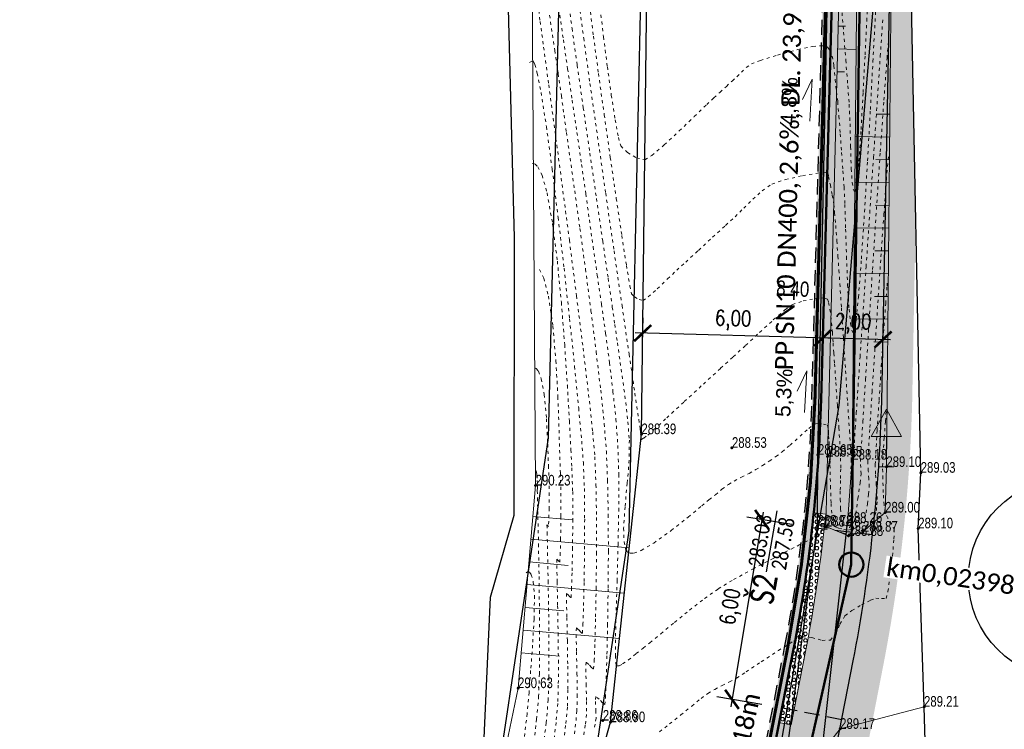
# Model space of a CAD drawing. Header units: feet. Extents: x -783217 to -782936, y -1044805 to -1043930.
# Tile 57 of 81: x -783023 to -782991, y -1044370 to -1044346. Entities that reach past the tile are written whole.
import ezdxf

# ---------------------------------------------------------------- set-up
doc = ezdxf.new("R2010")
doc.units = ezdxf.units.FT
doc.header["$MEASUREMENT"] = 0
for name, pattern in [('ACAD_ISO07W100', [3, 0, -3]), ('V1a', [1, 1, 0]), ('ČÁRKOVANÁ', [0.75, 0.5, -0.25])]:
    doc.linetypes.add(name, pattern=pattern)
doc.layers.get('Defpoints').update_dxf_attribs({"lineweight": 9})
for name, color, linetype, lineweight in [('_DZ vodorovné', 5, 'Continuous', 15), ('Dopravní zařízen', 7, 'Continuous', 13), ('K_silniční obrubník', 1, 'Continuous', 50), ('K_záhon. obr.', 202, 'Continuous', 30), ('KAN-návrh', 16, 'KANVBRDO', 50), ('KAN-popis', 14, 'Continuous', 30), ('KAN-UV', 16, 'Continuous', 30), ('KN_hranice pozemků', 140, 'Continuous', 30), ('popis kan', 1, 'Continuous', 25), ('Vrstevnice', 250, 'ACAD_ISO07W100', 15), ('Vrstva 51', 7, 'Continuous', 0), ('Z_svahování', 36, 'Continuous', 9), ('Z_VÝŠKY', 7, 'Continuous', 9), ('Z_VÝŠKY NETISK', 252, 'Continuous', 9), ('ŠRAFY', 9, 'Continuous', 9), ('šrafy varovné pásy', 230, 'Continuous', 5), ('šrafy-chodník pojízdný', 21, 'Continuous', 13)]:
    doc.layers.add(name, color=color, linetype=linetype, lineweight=lineweight)
for name, color, linetype in [('A_kóty', 1, 'Continuous'), ('A_kóty směrová', 1, 'Continuous'), ('A_výšky a sklony', 1, 'Continuous'), ('K-HRANA KOMUNIKACE', 1, 'Continuous'), ('KN_dotčené pozemky', 3, 'Continuous'), ('nové sklony', 1, 'Continuous'), ('S-Popis', 1, 'Continuous'), ('S_optický zaměřený', 200, 'SDELSPOJO'), ('Z_hrany ploch', 7, 'Continuous'), ('Z_oploceni', 3, 'PLOTDRTL'), ('Z_PROPUST', 152, 'Continuous')]:
    doc.layers.add(name, color=color, linetype=linetype)
doc.layers.add('SRF_CHODNÍKY', color=7, linetype='Continuous', lineweight=25, true_color=0xf5f089)
doc.layers.add('šrafy zeleň', color=7, linetype='Continuous', lineweight=13, true_color=0xdaf1b1)
doc.styles.add('calibri', font='calibri.ttf')
doc.styles.add('Legend', font='calibri.ttf')
doc.styles.add('ROMANS', font='romans.shx', dxfattribs={"width": 0.8})
doc.styles.add('Style-cs_Working', font='cs_Working.shx')
doc.styles.add('znacky', font='arial.ttf')
doc.linetypes.add('6.2321', pattern='A,3.5,-4,[24,dgnlstyle-is.shx,S=0.015865,R=0,X=0,Y=0],6,-3,3.5', length=20)
doc.linetypes.add('KANVBRDO', pattern='A,7,-6.5,[6,civil.shx,S=1,R=0,X=0,Y=0],-6.5', length=20)
doc.linetypes.add('PLOTDRTL', pattern='A,5,[95,civil.shx,S=1,R=0,X=0,Y=0],5', length=10)
doc.linetypes.add('SDELSPOJO', pattern='A,7,-6,[31,civil.shx,S=1,R=0,X=0,Y=0],-6', length=19)
doc.dimstyles.new('situ 250', dxfattribs={"dimscale": 0.25, "dimtxt": 2, "dimasz": 2.2, "dimexe": 2, "dimexo": 2, "dimgap": 0.8, "dimtad": 1, "dimrnd": 0.05, "dimzin": 3, "dimtxsty": 'ROMANS', "dimblk": 'ARCHTICK', "dimcen": 0.09, "dimdle": 1, "dimadec": 1, "dimazin": 3, "dimtfac": 1, "dimtofl": 0, "dimtmove": 0, "dimatfit": 2, "dimldrblk": 'TerminatorOpen_0.5', "dimfxl": 4, "dimfxlon": 1, "dimfrac": 2, "dimtzin": 3, "dimarcsym": 0})

# ---------------------------------------------------------------- blocks, each defined once
blk = doc.blocks.new('5.270')
at = {"layer": 'Dopravní zařízen', "linetype": 'Continuous'}
for p, q in [((0, 3.8), (-1, 2)), ((0, 3.8), (1, 2)), ((1, 2), (-1, 2)), ((0, 2), (0, 0)), ((-0.5, 0), (0.5, 0))]:
    blk.add_line(p, q, dxfattribs=at)
blk = doc.blocks.new('_ArchTick')
at = {"color": 0, "linetype": 'ByBlock', "const_width": 0.15}
blk.add_lwpolyline([(-0.5, -0.5), (0.5, 0.5)], dxfattribs=at)
blk = doc.blocks.new('*D42')
at = {"layer": 'A_kóty', "color": 0, "linetype": 'Continuous', "lineweight": -2, "ltscale": 0.5, "transparency": 16777216}
for p, q in [((-782996.774, -1044356.874), (-782996.761, -1044356.374)), ((-782994.79, -1044356.927), (-782994.777, -1044356.427)), ((-782994.54, -1044356.934), (-782997.024, -1044356.867))]:
    blk.add_line(p, q, dxfattribs=at)
at = {"layer": 'Defpoints', "color": 0, "linetype": 'Continuous', "ltscale": 0.5, "transparency": 16777216}
for p in [(-782996.776, -1044356.954), (-782996.774, -1044356.874), (-782994.792, -1044357.008)]:
    blk.add_point(p, dxfattribs=at)
at = {"layer": 'A_kóty', "color": 0, "linetype": 'Continuous', "lineweight": -2, "ltscale": 0.5, "transparency": 16777216, "xscale": 0.55, "yscale": 0.55, "zscale": 0.55}
for p, rotation in [((-782996.774, -1044356.874), 178.4616844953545), ((-782994.79, -1044356.927), 358.4616844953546)]:
    blk.add_blockref('_ArchTick', p, dxfattribs=dict(at, rotation=rotation))
at = {"layer": 'A_kóty', "color": 0, "linetype": 'Continuous', "ltscale": 0.5, "transparency": 16777216, "insert": (-782995.769, -1044356.403), "char_height": 0.5, "attachment_point": 5, "rotation": 358.4617, "style": 'ROMANS'}
blk.add_mtext('2,00', dxfattribs=at)
blk = doc.blocks.new('TerminatorOpen_0.5')
at = {"color": 0, "linetype": 'ByBlock', "lineweight": -2}
for q in [(-1, 0.25), (-1, 0), (-1, -0.25)]:
    blk.add_line((0, 0), q, dxfattribs=at)
blk = doc.blocks.new('*D69')
at = {"layer": 'A_kóty', "color": 0, "linetype": 'Continuous', "lineweight": -2, "ltscale": 0.5, "transparency": 16777216}
for p, q in [((-783002.703, -1044356.925), (-783002.684, -1044356.215)), ((-782996.774, -1044356.874), (-782996.761, -1044356.374)), ((-782996.524, -1044356.88), (-783002.947, -1044356.708))]:
    blk.add_line(p, q, dxfattribs=at)
at = {"layer": 'Defpoints', "color": 0, "linetype": 'Continuous', "ltscale": 0.5, "transparency": 16777216}
for p in [(-783002.698, -1044356.715), (-782996.776, -1044356.954), (-783002.717, -1044357.425)]:
    blk.add_point(p, dxfattribs=at)
at = {"layer": 'A_kóty', "color": 0, "linetype": 'Continuous', "lineweight": -2, "ltscale": 0.5, "transparency": 16777216, "xscale": 0.55, "yscale": 0.55, "zscale": 0.55}
for p, rotation in [((-783002.698, -1044356.715), 178.4616844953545), ((-782996.774, -1044356.874), 358.4616844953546)]:
    blk.add_blockref('_ArchTick', p, dxfattribs=dict(at, rotation=rotation))
at = {"layer": 'A_kóty', "color": 0, "linetype": 'Continuous', "ltscale": 0.5, "transparency": 16777216, "insert": (-782999.722, -1044356.297), "char_height": 0.5, "attachment_point": 5, "rotation": 358.4617, "style": 'ROMANS'}
blk.add_mtext('6,00', dxfattribs=at)
blk = doc.blocks.new('*D73')
at = {"layer": 'A_kóty směrová', "color": 0, "linetype": 'Continuous', "lineweight": -2, "ltscale": 0.5, "transparency": 16777216}
for p, q in [((-782998.733, -1044362.605), (-782999.802, -1044369.016)), ((-782997.788, -1044363.016), (-782999.267, -1044362.769)), ((-782998.774, -1044368.934), (-783000.254, -1044368.687))]:
    blk.add_line(p, q, dxfattribs=at)
at = {"layer": 'Defpoints', "color": 0, "linetype": 'Continuous', "ltscale": 0.5, "transparency": 16777216}
for p in [(-782997.121, -1044363.127), (-782999.76, -1044368.769), (-782998.108, -1044369.045)]:
    blk.add_point(p, dxfattribs=at)
at = {"layer": 'A_kóty směrová', "color": 0, "linetype": 'Continuous', "lineweight": -2, "ltscale": 0.5, "transparency": 16777216, "xscale": 0.55, "yscale": 0.55, "zscale": 0.55}
for p, rotation in [((-782998.774, -1044362.851), 80.53655151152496), ((-782999.76, -1044368.769), 260.536551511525)]:
    blk.add_blockref('_ArchTick', p, dxfattribs=dict(at, rotation=rotation))
at = {"layer": 'A_kóty směrová', "color": 0, "linetype": 'Continuous', "ltscale": 0.5, "transparency": 16777216, "insert": (-782999.758, -1044365.729), "char_height": 0.5, "attachment_point": 5, "rotation": 80.5366, "style": 'ROMANS'}
blk.add_mtext('6,00', dxfattribs=at)

msp = doc.modelspace()

# ---------------------------------------------------------------- hatches: boundary and pattern name
at = {"layer": 'SRF_CHODNÍKY', "linetype": 'Continuous', "ltscale": 0.5}
h = msp.add_hatch(color=256, dxfattribs=at)
h.dxf.hatch_style = 1
edge = h.paths.add_edge_path()
edge.add_line((-782994.638, -1044333.792), (-782995.834, -1044333.467))
edge.add_line((-782995.834, -1044333.467), (-782996.18, -1044334.75))
edge.add_line((-782996.18, -1044334.75), (-782996.866, -1044359.035))
edge.add_arc((-783061.221, -1044357.27), 64.379, 355.22438, 358.42907, ccw=False)
edge.add_line((-782997.066, -1044362.63), (-782996.671, -1044362.674))
edge.add_line((-782996.671, -1044362.674), (-782996.724, -1044363.171))
edge.add_line((-782996.724, -1044363.171), (-782995.134, -1044363.349))
edge.add_arc((-783054.986, -1044357.465), 60.14, 354.3847, 358.45265)
edge.add_line((-782994.867, -1044359.089), (-782994.482, -1044340.79))
edge.add_line((-782994.482, -1044340.79), (-782994.638, -1044333.792))
edge = h.paths.add_edge_path()
edge.add_line((-783014.006, -1044410.828), (-783015.484, -1044409.412))
edge.add_line((-783015.484, -1044409.412), (-783025.648, -1044425.995))
edge.add_arc((-782940.386, -1044478.249), 100, 148.49725, 156.66307)
edge.add_line((-783032.205, -1044438.636), (-783038.144, -1044452.401))
edge.add_arc((-782946.325, -1044492.015), 100, 156.66307, 159.96971)
edge.add_line((-783040.276, -1044457.763), (-783040.688, -1044458.892))
edge.add_line((-783040.688, -1044458.892), (-783038.817, -1044459.598))
edge.add_line((-783038.817, -1044459.598), (-783038.397, -1044458.448))
edge.add_arc((-782946.325, -1044492.015), 98, 156.66307, 159.96971, ccw=False)
edge.add_line((-783036.308, -1044453.194), (-783030.369, -1044439.428))
edge.add_arc((-782940.386, -1044478.249), 98, 148.49725, 156.66307, ccw=False)
edge.add_line((-783023.943, -1044427.041), (-783014.006, -1044410.828))
edge = h.paths.add_edge_path()
edge.add_arc((-783048.907, -1044368.26), 50, 328.4972, 348.9765)
edge.add_line((-782999.83, -1044377.821), (-782998.203, -1044369.536))
edge.add_line((-782998.203, -1044369.536), (-782997.811, -1044369.612))
edge.add_line((-782997.811, -1044369.612), (-782997.715, -1044369.121))
edge.add_line((-782997.715, -1044369.121), (-782996.156, -1044369.425))
edge.add_line((-782996.156, -1044369.425), (-782997.866, -1044378.203))
edge.add_arc((-783048.907, -1044368.26), 52, 328.4972, 348.9765, ccw=False)
edge.add_line((-783004.571, -1044395.433), (-783014.006, -1044410.828))
edge.add_line((-783014.006, -1044410.828), (-783015.484, -1044409.412))
edge.add_line((-783015.484, -1044409.412), (-783006.276, -1044394.387))
at = {"layer": 'ŠRAFY', "linetype": 'Continuous', "ltscale": 0.5}
h = msp.add_hatch(color=256, dxfattribs=at)
h.dxf.hatch_style = 1
h.paths.add_polyline_path([(-782996.18, -1044334.75), (-782996.48, -1044334.742), (-782997.003, -1044354.236), (-782996.703, -1044354.241)])
h.paths.add_polyline_path([(-782996.829, -1044358.903), (-782996.703, -1044354.241), (-782997.003, -1044354.236), (-782997.129, -1044358.895, -0.04141), (-782998.028, -1044367.064), (-783000.086, -1044377.632, -0.0224), (-783001.132, -1044381.958), (-783000.872, -1044382.139, 0.022906), (-782999.792, -1044377.689), (-782997.733, -1044367.122, 0.04141)])
h.paths.add_polyline_path([(-783006.239, -1044394.256, 0.066553), (-783000.872, -1044382.139), (-783001.132, -1044381.958, -0.067062), (-783006.494, -1044394.099), (-783020.973, -1044417.724), (-783020.718, -1044417.881)])
h.paths.add_polyline_path([(-783025.61, -1044425.864), (-783020.718, -1044417.881), (-783020.973, -1044417.724), (-783025.866, -1044425.707, 0.035645), (-783032.443, -1044438.385), (-783038.382, -1044452.151, 0.014429), (-783040.52, -1044457.529), (-783040.931, -1044458.654), (-783040.65, -1044458.76), (-783040.239, -1044457.632, -0.014429), (-783038.107, -1044452.27), (-783032.168, -1044438.504, -0.035645)])
h.paths.add_polyline_path([(-783047.677, -1044478.144, -0.006821), (-783046.778, -1044475.568), (-783040.65, -1044458.76), (-783040.931, -1044458.654), (-783047.06, -1044475.465, 0.006821), (-783047.962, -1044478.049), (-783055.482, -1044500.567, 0.080752), (-783055.6, -1044501.295), (-783055.6, -1044501.62), (-783055.3, -1044501.62), (-783055.3, -1044501.295, -0.080752), (-783055.197, -1044500.662)])
at = {"layer": 'šrafy varovné pásy', "ltscale": 0.5}
h = msp.add_hatch(dxfattribs=at)
h.set_pattern_fill('HEX', color=256, scale=0.5)
h.set_pattern_definition([(0, (0, 0), (0, 0.108253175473), [0.0625, -0.125]), (120, (0, 0), (-0.09375, -0.0541265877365), [0.0625, -0.125]), (60, (0.0625, 0), (-0.09375, 0.0541265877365), [0.0625, -0.125])])
h.paths.add_polyline_path([(-782997.715, -1044369.121), (-782998.108, -1044369.045), (-782998.203, -1044369.536), (-782997.811, -1044369.612)])
h.paths.add_polyline_path([(-782997.341, -1044367.198, 0.020216), (-782996.724, -1044363.171), (-782997.121, -1044363.127, -0.020216), (-782997.733, -1044367.122), (-782998.108, -1044369.045), (-782997.715, -1044369.121)])
h.paths.add_polyline_path([(-782996.671, -1044362.674), (-782997.068, -1044362.629, -0.0025), (-782997.121, -1044363.127), (-782996.724, -1044363.171, 0.00248)])
at = {"layer": 'šrafy zeleň', "linetype": 'Continuous', "ltscale": 0.5}
h = msp.add_hatch(color=256, dxfattribs=at)
h.dxf.hatch_style = 1
edge = h.paths.add_edge_path()
edge.add_line((-782996.847, -1044378.263), (-782994.789, -1044367.695))
edge.add_arc((-783046.811, -1044357.561), 53, 348.9765, 358.4659)
edge.add_line((-782993.83, -1044358.98), (-782993.713, -1044352.874))
edge.add_line((-782993.713, -1044352.874), (-782993.86, -1044345.26))
edge.add_line((-782993.86, -1044345.26), (-782993.9, -1044339.61))
edge.add_line((-782993.9, -1044339.61), (-782994.02, -1044336.05))
edge.add_line((-782994.02, -1044336.05), (-782993.72, -1044335.88))
edge.add_line((-782993.72, -1044335.88), (-782994.27, -1044334.19))
edge.add_line((-782994.27, -1044334.19), (-782994.35, -1044333.87))
edge.add_line((-782994.35, -1044333.87), (-782994.182, -1044340.783))
edge.add_line((-782994.182, -1044340.783), (-782994.482, -1044340.79))
edge.add_line((-782994.482, -1044340.79), (-782994.829, -1044358.957))
edge.add_arc((-783046.811, -1044357.561), 52, 348.9765, 358.4617, ccw=False)
edge.add_line((-782995.77, -1044367.504), (-782997.829, -1044378.072))
edge.add_arc((-783048.869, -1044368.129), 52, 328.4972, 348.9765, ccw=False)
edge.add_line((-783004.533, -1044395.301), (-783016.689, -1044415.136))
edge.add_line((-783016.689, -1044415.136), (-783015.838, -1044415.661))
edge.add_line((-783015.838, -1044415.661), (-783003.681, -1044395.824))
edge.add_arc((-783048.869, -1044368.129), 53, 328.4972, 348.9765)
edge = h.paths.add_edge_path()
edge.add_line((-783015.838, -1044415.661), (-783016.689, -1044415.136))
edge.add_line((-783016.689, -1044415.136), (-783023.905, -1044426.909))
edge.add_arc((-782940.349, -1044478.118), 98, 148.49725, 156.66307)
edge.add_line((-783030.331, -1044439.296), (-783036.27, -1044453.062))
edge.add_arc((-782946.287, -1044491.883), 98, 156.66307, 159.96971)
edge.add_line((-783038.36, -1044458.317), (-783039.449, -1044461.304))
edge.add_line((-783039.449, -1044461.304), (-783038.501, -1044461.625))
edge.add_line((-783038.501, -1044461.625), (-783037.42, -1044458.659))
edge.add_arc((-782946.287, -1044491.883), 97, 156.66307, 159.96971, ccw=False)
edge.add_line((-783035.352, -1044453.458), (-783029.413, -1044439.693))
edge.add_arc((-782940.349, -1044478.118), 97, 148.49725, 156.66307, ccw=False)
edge.add_line((-783023.052, -1044427.432), (-783015.838, -1044415.661))
edge = h.paths.add_edge_path()
edge.add_line((-783052.76, -1044499.679), (-783051.812, -1044499.996))
edge.add_line((-783051.812, -1044499.996), (-783044.832, -1044479.094))
edge.add_arc((-782952.827, -1044509.82), 97, 159.96971, 161.53299, ccw=False)
edge.add_line((-783043.959, -1044476.596), (-783038.501, -1044461.625))
edge.add_line((-783038.501, -1044461.625), (-783039.449, -1044461.304))
edge.add_line((-783039.449, -1044461.304), (-783044.899, -1044476.253))
edge.add_arc((-782952.827, -1044509.82), 98, 159.96971, 161.53299)
edge.add_line((-783045.78, -1044478.778), (-783052.76, -1044499.679))
at = {"layer": 'šrafy-chodník pojízdný', "ltscale": 0.5, "transparency": 33554687}
h = msp.add_hatch(color=256, dxfattribs=at)
h.dxf.hatch_style = 1
h.paths.add_polyline_path([(-782995.134, -1044363.349), (-782996.724, -1044363.171, -0.020216), (-782997.341, -1044367.198), (-782997.715, -1044369.121), (-782996.145, -1044369.427), (-782995.77, -1044367.504, 0.020216)])

# ---------------------------------------------------------------- linework, layer by layer
at = {"layer": '_DZ vodorovné', "linetype": 'V1a', "const_width": 0.1}
msp.add_lwpolyline([(-783055.387, -1044500.598), (-783047.867, -1044478.081, -0.006821), (-783046.966, -1044475.5), (-783040.427, -1044457.563, -0.014429), (-783038.29, -1044452.191), (-783032.351, -1044438.425, -0.035645), (-783025.781, -1044425.759), (-783006.409, -1044394.151, 0.089596), (-782999.988, -1044377.651), (-782997.929, -1044367.083, 0.04141), (-782997.029, -1044358.898), (-782996.38, -1044334.745)], format="xyb", dxfattribs=at)
at = {"layer": 'K-HRANA KOMUNIKACE', "linetype": 'ČÁRKOVANÁ'}
msp.add_lwpolyline([(-783055.6, -1044501.62), (-783055.6, -1044501.295, -0.080752), (-783055.482, -1044500.567), (-783047.962, -1044478.049, -0.006821), (-783047.06, -1044475.465), (-783040.52, -1044457.529, -0.014429), (-783038.382, -1044452.151), (-783032.443, -1044438.385, -0.035645), (-783025.866, -1044425.707), (-783006.494, -1044394.099, 0.089596), (-783000.086, -1044377.632), (-782998.028, -1044367.064, 0.04141), (-782997.129, -1044358.895), (-782996.48, -1044334.742)], format="xyb", dxfattribs=at)
for points in [[(-782995.134, -1044363.349), (-782997.121, -1044363.127)], [(-782998.108, -1044369.045), (-782996.145, -1044369.427)]]:
    msp.add_lwpolyline(points, dxfattribs=at)
at = {"layer": 'K_silniční obrubník', "linetype": 'Continuous', "ltscale": 0.5}
msp.add_lwpolyline([(-783055.3, -1044501.62), (-783055.3, -1044501.295, -0.080752), (-783055.197, -1044500.662), (-783047.677, -1044478.144, -0.006821), (-783046.778, -1044475.568), (-783040.239, -1044457.632, -0.014429), (-783038.107, -1044452.27), (-783032.168, -1044438.504, -0.035645), (-783025.61, -1044425.864), (-783006.239, -1044394.256, 0.089596), (-782999.792, -1044377.689), (-782997.733, -1044367.122, 0.04141), (-782996.829, -1044358.903), (-782996.18, -1044334.75)], format="xyb", dxfattribs=at)
at = {"layer": 'K_záhon. obr.'}
msp.add_lwpolyline([(-783053.225, -1044502.21), (-783053.283, -1044501.499, -0.101372), (-783053.235, -1044501.101), (-783045.78, -1044478.778, -0.006821), (-783044.899, -1044476.253), (-783038.36, -1044458.317, -0.014429), (-783036.27, -1044453.062), (-783030.331, -1044439.296, -0.035645), (-783023.905, -1044426.909), (-783004.533, -1044395.301, 0.089596), (-782997.829, -1044378.072), (-782995.77, -1044367.504, 0.04141), (-782994.829, -1044358.957), (-782994.482, -1044340.79)], format="xyb", dxfattribs=at)
at = {"layer": 'KAN-návrh', "ltscale": 0.2}
msp.add_lwpolyline([(-783053.883, -1044500.802), (-783037.561, -1044453.541), (-783026.77, -1044429.749), (-783000.935, -1044386.94), (-782995.835, -1044364.333), (-782995.477, -1044340.351)], dxfattribs=at)
at = {"layer": 'KAN-UV', "lineweight": 50, "ltscale": 0.15}
msp.add_circle((-782995.835, -1044364.333), 0.4, dxfattribs=at)
at = {"layer": 'KN_dotčené pozemky'}
msp.add_circle((-782988.68, -1044364.798), 3.299, dxfattribs=at)
at = {"layer": 'KN_hranice pozemků', "linetype": 'Continuous'}
for p, q in [((-783002.19, -1044318.82), (-783003.15, -1044363.22)), ((-783005.8, -1044360.16), (-783004.87, -1044321.89)), ((-782994.1, -1044333.95), (-782996.24, -1044359.1)), ((-782996.24, -1044359.1), (-782999.88, -1044380.31)), ((-783008.14, -1044375.83), (-783005.8, -1044360.16)), ((-783003.15, -1044363.22), (-783005.21, -1044376.91))]:
    msp.add_line(p, q, dxfattribs=at)
at = {"layer": 'nové sklony', "lineweight": 15, "ltscale": 0.1}
for points in [[(-782997.2, -1044349.733), (-782997.124, -1044348.353), (-782997.436, -1044349.022)], [(-782997.373, -1044359.331), (-782997.297, -1044357.951), (-782997.609, -1044358.62)]]:
    msp.add_lwpolyline(points, dxfattribs=at)
at = {"layer": 'S-Popis'}
msp.add_lwpolyline([(-782998.623, -1044364.572), (-782998.269, -1044362.566)], dxfattribs=at)
at = {"layer": 'S_optický zaměřený', "ltscale": 0.2, "flags": 128}
msp.add_lwpolyline([(-783035.55, -1044379.74), (-783025.63, -1044381.91), (-783018.01, -1044382.18), (-783011.72, -1044379.39), (-783007.95, -1044370.77), (-783007.71, -1044365.4), (-783006.93, -1044362.71), (-783006.92, -1044353.58), (-783007.34, -1044337.23), (-783006.87, -1044325.22), (-783006.79, -1044310.49), (-783006.91, -1044303.14)], dxfattribs=at)
at = {"layer": 'Vrstevnice', "ltscale": 0.04}
for points, elevation in [([(-783005.147, -1044345.768), (-783005.023, -1044346.692), (-783004.854, -1044347.898), (-783004.653, -1044349.295), (-783004.437, -1044350.789), (-783004.218, -1044352.285), (-783004.013, -1044353.69), (-783003.834, -1044354.911), (-783003.697, -1044355.855), (-783003.617, -1044356.426), (-783003.531, -1044357.039), (-783003.437, -1044357.683), (-783003.343, -1044358.342), (-783003.257, -1044358.998), (-783003.185, -1044359.634), (-783003.137, -1044360.233), (-783003.144, -1044360.891), (-783003.206, -1044361.655), (-783003.28, -1044362.434), (-783003.326, -1044363.136), (-783003.312, -1044363.58), (-783003.26, -1044363.815), (-783003.199, -1044363.914), (-783003.16, -1044363.944), (-783003.113, -1044363.96), (-783002.989, -1044363.954), (-783002.743, -1044363.864), (-783002.334, -1044363.625), (-783001.758, -1044363.212), (-783001.2, -1044362.767), (-783000.755, -1044362.395), (-783000.517, -1044362.198), (-783000.307, -1044362.032), (-783000.091, -1044361.853), (-782999.878, -1044361.694), (-782999.685, -1044361.583), (-782999.447, -1044361.46), (-782999.198, -1044361.333), (-782998.97, -1044361.207), (-782998.756, -1044361.074), (-782998.533, -1044360.928), (-782998.313, -1044360.775), (-782998.109, -1044360.624), (-782997.848, -1044360.403), (-782997.52, -1044360.109), (-782997.234, -1044359.849), (-782997.099, -1044359.73), (-782997.005, -1044359.703), (-782996.908, -1044359.686), (-782996.753, -1044359.711), (-782996.619, -1044359.743), (-782996.606, -1044359.797), (-782996.597, -1044359.856), (-782996.588, -1044359.961), (-782996.578, -1044360.098), (-782996.565, -1044360.287), (-782996.544, -1044360.593), (-782996.533, -1044360.791), (-782996.534, -1044360.925), (-782996.535, -1044361.059), (-782996.531, -1044361.281), (-782996.518, -1044361.756), (-782996.497, -1044362.317), (-782996.473, -1044362.717), (-782996.451, -1044362.934), (-782996.433, -1044363.018), (-782996.424, -1044363.038), (-782996.405, -1044363.058), (-782996.35, -1044363.094), (-782996.241, -1044363.138), (-782996.081, -1044363.177), (-782995.944, -1044363.196), (-782995.806, -1044363.173), (-782995.676, -1044363.122), (-782995.531, -1044362.992), (-782995.39, -1044362.804), (-782995.347, -1044362.628), (-782995.302, -1044362.335), (-782995.266, -1044362.018), (-782995.247, -1044361.771), (-782995.254, -1044361.515), (-782995.276, -1044361.246), (-782995.289, -1044360.99), (-782995.27, -1044360.641), (-782995.221, -1044359.819), (-782995.148, -1044358.644), (-782995.058, -1044357.237), (-782994.959, -1044355.716), (-782994.858, -1044354.201), (-782994.762, -1044352.812), (-782994.678, -1044351.67), (-782994.624, -1044351.013), (-782994.606, -1044350.836)], 288.6), ([(-783004.097, -1044346.017), (-783003.987, -1044346.959), (-783003.861, -1044347.945), (-783003.73, -1044348.885), (-783003.605, -1044349.692), (-783003.497, -1044350.277), (-783003.418, -1044350.552), (-783003.2, -1044350.769), (-783002.903, -1044350.947), (-783002.629, -1044351.008), (-783002.397, -1044350.864), (-783001.99, -1044350.517), (-783001.495, -1044350.061), (-783000.999, -1044349.588), (-783000.59, -1044349.194), (-783000.355, -1044348.97), (-783000.158, -1044348.79), (-782999.944, -1044348.592), (-782999.746, -1044348.41), (-782999.599, -1044348.276), (-782999.448, -1044348.127), (-782999.289, -1044347.972), (-782999.122, -1044347.853), (-782998.826, -1044347.743), (-782998.258, -1044347.564), (-782997.591, -1044347.382), (-782997.102, -1044347.281), (-782996.818, -1044347.254), (-782996.69, -1044347.266), (-782996.648, -1044347.284), (-782996.608, -1044347.315), (-782996.54, -1044347.405), (-782996.465, -1044347.595), (-782996.403, -1044347.919), (-782996.359, -1044348.366), (-782996.318, -1044348.77), (-782996.28, -1044349.097), (-782996.238, -1044349.575), (-782996.195, -1044350.15), (-782996.151, -1044350.767), (-782996.109, -1044351.372), (-782996.072, -1044351.912), (-782996.044, -1044352.485), (-782996.019, -1044353.288), (-782995.99, -1044354.206), (-782995.955, -1044355.123), (-782995.908, -1044355.922), (-782995.859, -1044356.398), (-782995.814, -1044356.62), (-782995.779, -1044356.691), (-782995.76, -1044356.7), (-782995.746, -1044356.687), (-782995.717, -1044356.584), (-782995.668, -1044356.254), (-782995.597, -1044355.53), (-782995.5, -1044354.267), (-782995.399, -1044352.727), (-782995.299, -1044351.044), (-782995.205, -1044349.35), (-782995.121, -1044347.778), (-782995.052, -1044346.459), (-782995.003, -1044345.527)], 288), ([(-782996.154, -1044345.954), (-782996.086, -1044346.805), (-782996.014, -1044347.728), (-782995.949, -1044348.571), (-782995.903, -1044349.183), (-782995.875, -1044349.825), (-782995.857, -1044350.58), (-782995.834, -1044351.302), (-782995.803, -1044351.756), (-782995.767, -1044351.976), (-782995.735, -1044352.047), (-782995.716, -1044352.056), (-782995.704, -1044352.044), (-782995.678, -1044351.954), (-782995.638, -1044351.667), (-782995.583, -1044351.052), (-782995.512, -1044350.01), (-782995.444, -1044348.798), (-782995.38, -1044347.559), (-782995.323, -1044346.435), (-782995.278, -1044345.57)], 287.8), ([(-783006.121, -1044346.1), (-783006.073, -1044346.454), (-783005.957, -1044347.303), (-783005.789, -1044348.547), (-783005.582, -1044350.086), (-783005.351, -1044351.822), (-783005.111, -1044353.655), (-783004.876, -1044355.484), (-783004.66, -1044357.212), (-783004.477, -1044358.737), (-783004.343, -1044359.961), (-783004.272, -1044360.784), (-783004.235, -1044361.703), (-783004.218, -1044362.783), (-783004.218, -1044363.937), (-783004.229, -1044365.077), (-783004.249, -1044366.116), (-783004.272, -1044366.968), (-783004.291, -1044367.457), (-783004.304, -1044367.681), (-783004.312, -1044367.753), (-783004.315, -1044367.763), (-783004.331, -1044367.761), (-783004.378, -1044367.721), (-783004.467, -1044367.622), (-783004.558, -1044367.549), (-783004.571, -1044367.77), (-783004.559, -1044368.268), (-783004.544, -1044368.835), (-783004.546, -1044369.264), (-783004.586, -1044369.62), (-783004.647, -1044370.024)], 289.2), ([(-783005.793, -1044346.036), (-783005.699, -1044346.683), (-783005.591, -1044347.415), (-783005.48, -1044348.175), (-783005.375, -1044348.903), (-783005.286, -1044349.542), (-783005.208, -1044350.108), (-783005.087, -1044350.96), (-783004.935, -1044352.034), (-783004.763, -1044353.271), (-783004.58, -1044354.607), (-783004.399, -1044355.979), (-783004.228, -1044357.327), (-783004.08, -1044358.588), (-783003.965, -1044359.7), (-783003.894, -1044360.6), (-783003.853, -1044361.565), (-783003.832, -1044362.69), (-783003.827, -1044363.903), (-783003.835, -1044365.13), (-783003.852, -1044366.299), (-783003.875, -1044367.337), (-783003.901, -1044368.171), (-783003.92, -1044368.642), (-783003.934, -1044368.856), (-783003.941, -1044368.924), (-783003.945, -1044368.934), (-783003.964, -1044368.932), (-783004.02, -1044368.885), (-783004.126, -1044368.766), (-783004.236, -1044368.679), (-783004.254, -1044368.837), (-783004.239, -1044369.136), (-783004.231, -1044369.385), (-783004.261, -1044369.582), (-783004.3, -1044369.785)], 289), ([(-783004.79, -1044345.878), (-783004.639, -1044347.01), (-783004.432, -1044348.502), (-783004.185, -1044350.24), (-783003.916, -1044352.113), (-783003.641, -1044354.007), (-783003.378, -1044355.81), (-783003.144, -1044357.41), (-783002.955, -1044358.695), (-783002.828, -1044359.552), (-783002.782, -1044359.868), (-783002.769, -1044359.959), (-783002.759, -1044360.049), (-783002.764, -1044360.146), (-783002.76, -1044360.226), (-783002.66, -1044360.168), (-783002.527, -1044360.072), (-783002.341, -1044359.903), (-783001.908, -1044359.504), (-783001.328, -1044358.969), (-783000.702, -1044358.393), (-783000.133, -1044357.87), (-782999.721, -1044357.494), (-782999.313, -1044357.12), (-782998.851, -1044356.693), (-782998.399, -1044356.28), (-782998.018, -1044355.95), (-782997.773, -1044355.771), (-782997.419, -1044355.655), (-782997.028, -1044355.579), (-782996.821, -1044355.552), (-782996.711, -1044355.563), (-782996.613, -1044355.593), (-782996.579, -1044355.711), (-782996.537, -1044355.94), (-782996.504, -1044356.161), (-782996.483, -1044356.372), (-782996.457, -1044356.691), (-782996.432, -1044357.047), (-782996.409, -1044357.369), (-782996.384, -1044357.727), (-782996.341, -1044358.341), (-782996.291, -1044359.086), (-782996.241, -1044359.833), (-782996.203, -1044360.458), (-782996.184, -1044360.833), (-782996.182, -1044361.184), (-782996.188, -1044361.567), (-782996.196, -1044361.919), (-782996.197, -1044362.177), (-782996.187, -1044362.495), (-782996.171, -1044362.826), (-782996.151, -1044362.992), (-782996.049, -1044363.035), (-782995.953, -1044363.057), (-782995.897, -1044363.044), (-782995.843, -1044363.027), (-782995.785, -1044362.968), (-782995.725, -1044362.896), (-782995.688, -1044362.661), (-782995.615, -1044362.159), (-782995.544, -1044361.639), (-782995.51, -1044361.347), (-782995.52, -1044361.142), (-782995.532, -1044360.937), (-782995.511, -1044360.571), (-782995.453, -1044359.627), (-782995.366, -1044358.234), (-782995.258, -1044356.521), (-782995.135, -1044354.617), (-782995.007, -1044352.651), (-782994.879, -1044350.751), (-782994.76, -1044349.046), (-782994.658, -1044347.666), (-782994.593, -1044346.881)], 288.4), ([(-783004.446, -1044345.921), (-783004.318, -1044346.938), (-783004.153, -1044348.171), (-783003.963, -1044349.533), (-783003.763, -1044350.935), (-783003.566, -1044352.287), (-783003.385, -1044353.5), (-783003.233, -1044354.485), (-783003.123, -1044355.154), (-783003.07, -1044355.418), (-783002.964, -1044355.524), (-783002.819, -1044355.61), (-783002.686, -1044355.64), (-783002.514, -1044355.524), (-783002.219, -1044355.256), (-783001.88, -1044354.932), (-783001.578, -1044354.647), (-783001.283, -1044354.377), (-783000.863, -1044353.99), (-783000.398, -1044353.561), (-782999.97, -1044353.168), (-782999.66, -1044352.885), (-782999.374, -1044352.607), (-782999.076, -1044352.306), (-782998.767, -1044352.027), (-782998.447, -1044351.812), (-782997.999, -1044351.657), (-782997.434, -1044351.532), (-782996.948, -1044351.448), (-782996.735, -1044351.418), (-782996.669, -1044351.427), (-782996.608, -1044351.443), (-782996.58, -1044351.561), (-782996.522, -1044351.837), (-782996.459, -1044352.172), (-782996.411, -1044352.465), (-782996.381, -1044352.75), (-782996.346, -1044353.175), (-782996.309, -1044353.675), (-782996.273, -1044354.185), (-782996.24, -1044354.64), (-782996.209, -1044355.096), (-782996.157, -1044355.877), (-782996.092, -1044356.868), (-782996.021, -1044357.951), (-782995.952, -1044359.01), (-782995.893, -1044359.928), (-782995.852, -1044360.589), (-782995.835, -1044360.876), (-782995.84, -1044361.084), (-782995.85, -1044361.299), (-782995.84, -1044361.4), (-782995.814, -1044361.31), (-782995.792, -1044361.113), (-782995.774, -1044360.922), (-782995.758, -1044360.716), (-782995.732, -1044360.33), (-782995.701, -1044359.846), (-782995.669, -1044359.346), (-782995.64, -1044358.911), (-782995.609, -1044358.453), (-782995.545, -1044357.494), (-782995.454, -1044356.148), (-782995.346, -1044354.529), (-782995.226, -1044352.752), (-782995.103, -1044350.929), (-782994.985, -1044349.176), (-782994.879, -1044347.604), (-782994.792, -1044346.329)], 288.2), ([(-783005.425, -1044346.244), (-783005.308, -1044347.06), (-783005.169, -1044348.012), (-783005.017, -1044349.048), (-783004.86, -1044350.115), (-783004.708, -1044351.161), (-783004.569, -1044352.135), (-783004.452, -1044352.984), (-783004.328, -1044353.874), (-783004.193, -1044354.804), (-783004.055, -1044355.759), (-783003.918, -1044356.725), (-783003.789, -1044357.688), (-783003.675, -1044358.634), (-783003.581, -1044359.548), (-783003.515, -1044360.417), (-783003.485, -1044361.369), (-783003.486, -1044362.484), (-783003.508, -1044363.674), (-783003.54, -1044364.851), (-783003.572, -1044365.927), (-783003.593, -1044366.813), (-783003.595, -1044367.325), (-783003.584, -1044367.565), (-783003.57, -1044367.647), (-783003.56, -1044367.661), (-783003.537, -1044367.669), (-783003.476, -1044367.662), (-783003.358, -1044367.605), (-783003.167, -1044367.471), (-783002.909, -1044367.262), (-783002.679, -1044367.079), (-783002.46, -1044366.906), (-783002.102, -1044366.608), (-783001.651, -1044366.234), (-783001.155, -1044365.832), (-783000.66, -1044365.449), (-783000.213, -1044365.133), (-782999.709, -1044364.829), (-782999.076, -1044364.48), (-782998.409, -1044364.129), (-782997.807, -1044363.821), (-782997.366, -1044363.598), (-782997.183, -1044363.506), (-782997.07, -1044363.435), (-782996.985, -1044363.382), (-782996.902, -1044363.393), (-782996.831, -1044363.261), (-782996.738, -1044363.118), (-782996.634, -1044363.12), (-782996.522, -1044363.142), (-782996.38, -1044363.195), (-782996.135, -1044363.285), (-782995.934, -1044363.335), (-782995.79, -1044363.321), (-782995.639, -1044363.279), (-782995.509, -1044363.217), (-782995.356, -1044363.086), (-782995.177, -1044362.89), (-782995.055, -1044362.712), (-782995.009, -1044362.551), (-782994.991, -1044362.37), (-782994.983, -1044362.196), (-782994.991, -1044361.998), (-782995.013, -1044361.693), (-782995.036, -1044361.351), (-782995.045, -1044361.042), (-782995.028, -1044360.672), (-782994.983, -1044359.919), (-782994.92, -1044358.917), (-782994.847, -1044357.798), (-782994.771, -1044356.694), (-782994.702, -1044355.74), (-782994.657, -1044355.172), (-782994.646, -1044355.055)], 288.8), ([(-783006.428, -1044347.805), (-783006.351, -1044347.764), (-783006.313, -1044347.764), (-783006.292, -1044347.779), (-783006.246, -1044347.872), (-783006.165, -1044348.163), (-783006.042, -1044348.797), (-783005.866, -1044349.92), (-783005.676, -1044351.321), (-783005.48, -1044352.906), (-783005.286, -1044354.579), (-783005.102, -1044356.247), (-783004.939, -1044357.814), (-783004.803, -1044359.187), (-783004.704, -1044360.269), (-783004.65, -1044360.968), (-783004.618, -1044361.827), (-783004.607, -1044362.842), (-783004.611, -1044363.908), (-783004.626, -1044364.921), (-783004.647, -1044365.775), (-783004.664, -1044366.275), (-783004.676, -1044366.507), (-783004.682, -1044366.581), (-783004.685, -1044366.591), (-783004.697, -1044366.589), (-783004.735, -1044366.557), (-783004.808, -1044366.478), (-783004.881, -1044366.419), (-783004.887, -1044366.648), (-783004.876, -1044367.206), (-783004.86, -1044367.921), (-783004.852, -1044368.624), (-783004.861, -1044369.144), (-783004.904, -1044369.585), (-783004.974, -1044370.103)], 289.4), ([(-783006.323, -1044351.129), (-783006.291, -1044351.129), (-783006.241, -1044351.148), (-783006.145, -1044351.243), (-783006.009, -1044351.519), (-783005.844, -1044352.102), (-783005.663, -1044353.11), (-783005.506, -1044354.341), (-783005.374, -1044355.701), (-783005.265, -1044357.096), (-783005.177, -1044358.432), (-783005.109, -1044359.616), (-783005.06, -1044360.554), (-783005.028, -1044361.151), (-783005.002, -1044361.926), (-783004.997, -1044362.844), (-783005.006, -1044363.778), (-783005.023, -1044364.604), (-783005.038, -1044365.1), (-783005.048, -1044365.334), (-783005.053, -1044365.41), (-783005.055, -1044365.42), (-783005.063, -1044365.418), (-783005.091, -1044365.394), (-783005.149, -1044365.334), (-783005.204, -1044365.289), (-783005.204, -1044365.51), (-783005.193, -1044366.072), (-783005.177, -1044366.841), (-783005.165, -1044367.679), (-783005.162, -1044368.452), (-783005.176, -1044369.023), (-783005.234, -1044369.63), (-783005.327, -1044370.341)], 289.6), ([(-783006.099, -1044354.618), (-783005.955, -1044354.905), (-783005.799, -1044355.497), (-783005.653, -1044356.484), (-783005.553, -1044357.631), (-783005.489, -1044358.812), (-783005.45, -1044359.906), (-783005.426, -1044360.788), (-783005.407, -1044361.335), (-783005.387, -1044361.984), (-783005.388, -1044362.749), (-783005.399, -1044363.481), (-783005.412, -1044363.943), (-783005.42, -1044364.166), (-783005.423, -1044364.239), (-783005.425, -1044364.249), (-783005.429, -1044364.247), (-783005.449, -1044364.23), (-783005.489, -1044364.19), (-783005.526, -1044364.159), (-783005.523, -1044364.367), (-783005.512, -1044364.913), (-783005.496, -1044365.688), (-783005.481, -1044366.584), (-783005.472, -1044367.491), (-783005.474, -1044368.3), (-783005.492, -1044368.902), (-783005.548, -1044369.531), (-783005.638, -1044370.273)], 289.8), ([(-783006.246, -1044357.86), (-783006.204, -1044357.877), (-783006.128, -1044357.968), (-783006.034, -1044358.224), (-783005.94, -1044358.736), (-783005.863, -1044359.537), (-783005.821, -1044360.373), (-783005.799, -1044361.086), (-783005.785, -1044361.519), (-783005.774, -1044361.966), (-783005.778, -1044362.478), (-783005.788, -1044362.901), (-783005.795, -1044363.077), (-783005.849, -1044363.029), (-783005.843, -1044363.28), (-783005.828, -1044363.941), (-783005.809, -1044364.882), (-783005.791, -1044365.969), (-783005.781, -1044367.069), (-783005.785, -1044368.051), (-783005.807, -1044368.781), (-783005.875, -1044369.544), (-783005.983, -1044370.446)], 290), ([(-783002.149, -1044369.836), (-783001.813, -1044369.579), (-783001.444, -1044369.283), (-783001.084, -1044368.988), (-783000.772, -1044368.738), (-783000.549, -1044368.572), (-783000.326, -1044368.44), (-783000.083, -1044368.314), (-782999.837, -1044368.191), (-782999.608, -1044368.067), (-782999.298, -1044367.868), (-782998.797, -1044367.533), (-782998.234, -1044367.163), (-782997.738, -1044366.855), (-782997.439, -1044366.707), (-782997.132, -1044366.735), (-782996.797, -1044366.827), (-782996.523, -1044366.824), (-782996.347, -1044366.612), (-782996.208, -1044366.291), (-782996.042, -1044366.018), (-782995.812, -1044365.846), (-782995.495, -1044365.66), (-782995.197, -1044365.507), (-782995.025, -1044365.434), (-782994.838, -1044365.453), (-782994.681, -1044365.452), (-782994.628, -1044365.216), (-782994.554, -1044364.688), (-782994.481, -1044364.051), (-782994.429, -1044363.49), (-782994.421, -1044363.188), (-782994.503, -1044362.999), (-782994.627, -1044362.809), (-782994.72, -1044362.62), (-782994.755, -1044362.369), (-782994.782, -1044361.964), (-782994.798, -1044361.506), (-782994.802, -1044361.094), (-782994.786, -1044360.696), (-782994.751, -1044360.158), (-782994.71, -1044359.612), (-782994.681, -1044359.256), (-782994.679, -1044359.228)], 289), ([(-783006.223, -1044361.225), (-783006.213, -1044361.233), (-783006.196, -1044361.275), (-783006.178, -1044361.386), (-783006.167, -1044361.564), (-783006.163, -1044361.702), (-783006.163, -1044361.804), (-783006.165, -1044361.906), (-783006.159, -1044362.144), (-783006.145, -1044362.761), (-783006.127, -1044363.655), (-783006.108, -1044364.721), (-783006.095, -1044365.858), (-783006.09, -1044366.962), (-783006.097, -1044367.93), (-783006.122, -1044368.66), (-783006.187, -1044369.416), (-783006.289, -1044370.307)], 290.2), ([(-783006.528, -1044364.605), (-783006.491, -1044364.57), (-783006.467, -1044364.565), (-783006.428, -1044364.583), (-783006.364, -1044364.666), (-783006.299, -1044364.896), (-783006.26, -1044365.364), (-783006.271, -1044366.126), (-783006.321, -1044366.983), (-783006.385, -1044367.824), (-783006.437, -1044368.539), (-783006.501, -1044369.24), (-783006.614, -1044370.198)], 290.4)]:
    msp.add_lwpolyline(points, dxfattribs=dict(at, elevation=elevation))
at = {"layer": 'Vrstva 51', "color": 7, "linetype": 'Continuous', "lineweight": 53}
for p in [(-783002.74, -1044360.04), (-782999.76, -1044360.49), (-782996.93, -1044360.72), (-782996.62, -1044360.78), (-782995.8, -1044360.88), (-782994.68, -1044361.12), (-782993.55, -1044361.31), (-783006.22, -1044361.73), (-782994.72, -1044362.62), (-782995.96, -1044362.96), (-782996.94, -1044363.05), (-782996.67, -1044363.08), (-782995.45, -1044363.25), (-782993.63, -1044363.14), (-782995.93, -1044363.39), (-783006.8, -1044368.4), (-782993.44, -1044369.01), (-783004.01, -1044369.47), (-783003.76, -1044369.52), (-782996.2, -1044369.74)]:
    msp.add_point(p, dxfattribs=at)
at = {"layer": 'Z_hrany ploch', "linetype": 'Continuous', "flags": 128}
for points in [[(-783021.92, -1044402.05), (-783014.87, -1044390.97), (-783011.12, -1044389.6), (-783010.02, -1044388.33), (-783006.75, -1044380.24), (-783003.76, -1044369.52), (-783002.74, -1044360.04), (-783002.56, -1044345.45), (-783002.38, -1044335.36), (-783002.61, -1044325.54), (-783002.68, -1044313.86)], [(-783007.62, -1044396.51), (-783004.57, -1044390.97), (-783000.84, -1044383.07), (-782997.96, -1044370.53), (-782996.94, -1044363.05), (-782996.93, -1044360.72), (-782996.6, -1044345.01), (-782996.5, -1044340.39), (-782996.44, -1044338.64), (-782996.18, -1044334.75), (-782993.57, -1044325.13), (-782993.61, -1044314.73)]]:
    msp.add_lwpolyline(points, dxfattribs=at)
at = {"layer": 'Z_oploceni', "ltscale": 0.5, "flags": 128}
msp.add_lwpolyline([(-783018.54, -1044433.67), (-783012.79, -1044421.73), (-783006.66, -1044408.27), (-783002.93, -1044399.96), (-783000.5, -1044394.61), (-782995.72, -1044383.87), (-782994.52, -1044377.84), (-782993.5, -1044372.11), (-782993.39, -1044370.52), (-782993.44, -1044369.01), (-782993.63, -1044363.14), (-782993.55, -1044361.31), (-782993.86, -1044345.26), (-782993.9, -1044339.61), (-782994.02, -1044336.05), (-782993.72, -1044335.88), (-782994.27, -1044334.19), (-782994.35, -1044333.87), (-782991.95, -1044325.41), (-782992.17, -1044314.65), (-782992.39, -1044305.62), (-782992.43, -1044301.79)], dxfattribs=at)
at = {"layer": 'Z_PROPUST', "linetype": '6.2321', "ltscale": 0.1}
msp.add_lwpolyline([(-782996.82, -1044370.75), (-782995.96, -1044362.96)], dxfattribs=at)
at = {"layer": 'Z_svahování', "linetype": 'Continuous', "flags": 128}
for points in [[(-783008.72, -1044301.29), (-783006.58, -1044303.73), (-783006.09, -1044310.85), (-783005.62, -1044318.31), (-783006.2, -1044324.93), (-783006.4, -1044334.45), (-783006.33, -1044345.24), (-783006.22, -1044361.73), (-783006.8, -1044368.4), (-783008.39, -1044376.04), (-783010.09, -1044381.13), (-783012.67, -1044386.08), (-783013.35, -1044386.39), (-783013.95, -1044386.78), (-783014.89, -1044386.92)], [(-782996.67, -1044363.08), (-782995.93, -1044363.39), (-782995.45, -1044363.25), (-782994.72, -1044362.62), (-782994.68, -1044361.12), (-782994.52, -1044345.13), (-782994.57, -1044340.52), (-782995.28, -1044340.32), (-782996.29, -1044340.48)], [(-782996.67, -1044363.08), (-782996.62, -1044360.78), (-782996.22, -1044344.89), (-782996.29, -1044340.48)], [(-782995.96, -1044362.96), (-782995.8, -1044360.88), (-782995.65, -1044345.09), (-782995.6, -1044340.63)], [(-782996.263, -1044346.609), (-782996.024, -1044346.615)], [(-782996.282, -1044347.359), (-782995.672, -1044347.374)], [(-782996.301, -1044348.109), (-782996.052, -1044348.115)], [(-782994.564, -1044349.51), (-782995.015, -1044349.505)], [(-782994.571, -1044350.26), (-782995.699, -1044350.248)], [(-782994.579, -1044351.01), (-782995.03, -1044351.005)], [(-782994.586, -1044351.76), (-782995.713, -1044351.748)], [(-782994.594, -1044352.51), (-782995.044, -1044352.505)], [(-782994.601, -1044353.259), (-782995.728, -1044353.248)], [(-782994.609, -1044354.009), (-782995.059, -1044354.005)], [(-782994.616, -1044354.759), (-782995.742, -1044354.748)], [(-782994.624, -1044355.509), (-782995.074, -1044355.505)], [(-782994.631, -1044356.259), (-782995.756, -1044356.248)], [(-782994.639, -1044357.009), (-782995.089, -1044357.005)], [(-783006.309, -1044362.752), (-783005.01, -1044362.865)], [(-783006.374, -1044363.499), (-783003.142, -1044363.78)], [(-783006.439, -1044364.246), (-783005.152, -1044364.358)], [(-783006.504, -1044364.994), (-783003.303, -1044365.272)], [(-783006.569, -1044365.741), (-783005.295, -1044365.851)], [(-783006.634, -1044366.488), (-783003.463, -1044366.764)], [(-783006.699, -1044367.235), (-783005.437, -1044367.345)], [(-782993.44, -1044369.01), (-782996.2, -1044369.74), (-782996.68, -1044370.35)]]:
    msp.add_lwpolyline(points, dxfattribs=at)
at = {"layer": 'šrafy varovné pásy'}
msp.add_lwpolyline([(-782997.811, -1044369.612), (-782997.341, -1044367.198, 0.022697), (-782996.671, -1044362.674, 0.022697)], format="xyb", dxfattribs=at)
for points in [[(-782996.671, -1044362.674), (-782997.066, -1044362.63)], [(-782998.203, -1044369.536), (-782997.811, -1044369.612)]]:
    msp.add_lwpolyline(points, dxfattribs=at)

# ---------------------------------------------------------------- block references
at = {"layer": 'Dopravní zařízen', "linetype": 'Continuous', "xscale": 0.5, "yscale": 0.5, "zscale": 0.5}
msp.add_blockref('5.270', (-782994.68, -1044361.12), dxfattribs=at)

# ---------------------------------------------------------------- texts
at = {"layer": 'A_výšky a sklony', "style": 'znacky', "width": 0.8}
msp.add_text('8.40', height=0.5, rotation=357.3881, dxfattribs=at).set_placement((-782998.312, -1044355.476))
at = {"layer": 'KAN-popis', "style": 'calibri', "width": 0.8}
msp.add_text('Š2', height=0.8, rotation=80, dxfattribs=at).set_placement((-782998.41, -1044365.677))
at = {"layer": 'nové sklony', "style": 'znacky'}
for s, p in [('4,8%%%', (-782997.67, -1044349.887)), ('5,3%%%', (-782997.843, -1044359.485))]:
    msp.add_text(s, height=0.5, rotation=87.3303, dxfattribs=at).set_placement(p)
at = {"layer": 'popis kan', "ltscale": 0.5, "char_height": 0.6, "attachment_point": 1, "style": 'Legend'}
for s, insert, rotation in [('PP SN10 DN400, 2,6%, DL. 23,98m', (-782998.35, -1044357.933), 88.6182), ('PP SN10 DN400, 5,2%, DL. 23,18m', (-783002.241, -1044381.189), 77.398)]:
    msp.add_mtext_dynamic_manual_height_columns(s, width=13.12507, gutter_width=3.75, heights=[0], dxfattribs=dict(at, insert=insert, rotation=rotation))
at = {"layer": 'S-Popis', "style": 'Legend', "width": 0.8}
for s, p in [('283.03', (-782998.742, -1044364.445)), ('287.58', (-782997.987, -1044364.542))]:
    msp.add_text(s, height=0.5, rotation=80, dxfattribs=at).set_placement(p)
at = {"layer": 'Z_VÝŠKY', "linetype": 'Continuous', "style": 'Style-cs_Working', "width": 0.8}
for s, p in [('288.39', (-783002.74, -1044360.04)), ('288.53', (-782999.76, -1044360.49)), ('288.65', (-782996.62, -1044360.78)), ('289.03', (-782993.55, -1044361.31)), ('290.23', (-783006.22, -1044361.73)), ('289.00', (-782994.72, -1044362.62)), ('288.78', (-782996.94, -1044363.05)), ('289.10', (-782993.63, -1044363.14)), ('288.88', (-782995.93, -1044363.39)), ('290.63', (-783006.8, -1044368.4)), ('289.21', (-782993.44, -1044369.01)), ('288.86', (-783004.01, -1044369.47)), ('289.17', (-782996.2, -1044369.74))]:
    msp.add_text(s, height=0.35, dxfattribs=at).set_placement(p)
at = {"layer": 'Z_VÝŠKY NETISK', "linetype": 'Continuous', "style": 'Style-cs_Working', "width": 0.8}
for s, p in [('288.65', (-782996.93, -1044360.72)), ('288.18', (-782995.8, -1044360.88)), ('289.10', (-782994.68, -1044361.12)), ('288.26', (-782995.96, -1044362.96)), ('288.78', (-782996.67, -1044363.08)), ('288.87', (-782995.45, -1044363.25)), ('288.90', (-783003.76, -1044369.52))]:
    msp.add_text(s, height=0.35, dxfattribs=at).set_placement(p)

# ---------------------------------------------------------------- dimensions: what is measured, and where the dimension line sits
at = {"layer": 'A_kóty', "linetype": 'Continuous', "ltscale": 0.5}
dim = msp.add_linear_dim(base=(-783002.698, -1044356.715), p1=(-782996.776, -1044356.954), p2=(-783002.717, -1044357.425), angle=358.4617, text='6,00', dimstyle='situ 250', override={"dimtmove": 1}, dxfattribs=at)
dim.commit()
dim.dimension.update_dxf_attribs({"geometry": '*D69', "text_midpoint": (-782999.722, -1044356.297)})
dim = msp.add_aligned_dim(p1=(-782994.792, -1044357.008), p2=(-782996.776, -1044356.954), distance=-0.081, dimstyle='situ 250', dxfattribs=at)
dim.commit()
dim.dimension.update_dxf_attribs({"geometry": '*D42', "text_midpoint": (-782995.769, -1044356.403)})
at = {"layer": 'A_kóty směrová', "linetype": 'Continuous', "ltscale": 0.5}
dim = msp.add_aligned_dim(p1=(-782997.121, -1044363.127), p2=(-782998.108, -1044369.045), distance=-1.675, dimstyle='situ 250', override={"dimtmove": 1}, dxfattribs=at)
dim.commit()
dim.dimension.update_dxf_attribs({"geometry": '*D73', "text_midpoint": (-782999.758, -1044365.729)})

# ---------------------------------------------------------------- next in the draw order: texts
at = {"layer": 'popis kan', "ltscale": 0.5, "insert": (-782994.62, -1044364.105), "char_height": 0.6, "attachment_point": 1, "rotation": 351.4989, "style": 'Legend', "bg_fill": 3, "box_fill_scale": 1.1, "bg_fill_color": 256, "bg_fill_transparency": 0}
msp.add_mtext_dynamic_manual_height_columns('km0,02398', width=3.10135, gutter_width=3.75, heights=[0], dxfattribs=at)

doc.saveas('drawing.dxf')
